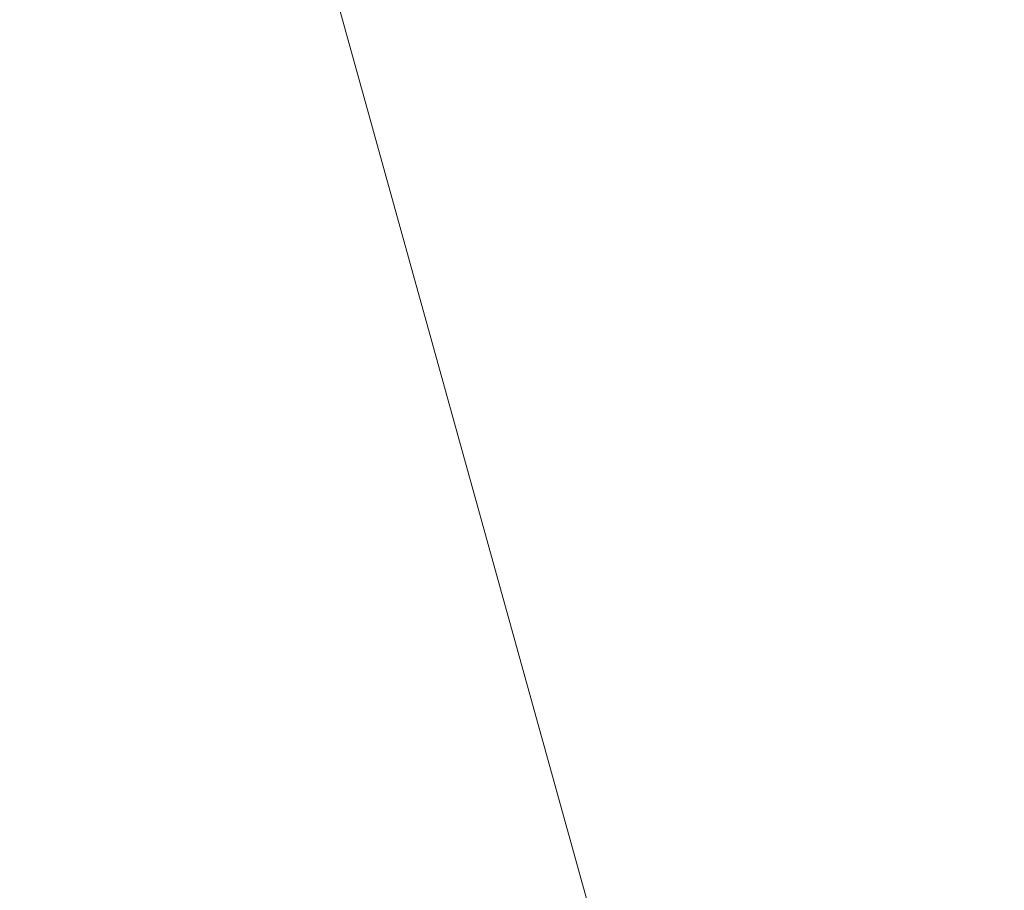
# Model space of a CAD drawing. Header units: millimetres. Extents: x -6861 to -4773, y 84 to 6892.
# Tile 101 of 108: x -6108.3204 to -6108.216, y 6630.3609 to 6630.4533. Entities that reach past the tile are written whole.
import ezdxf

# ---------------------------------------------------------------- set-up
doc = ezdxf.new("R2010")
doc.units = ezdxf.units.MM
doc.layers.add('E-LITE-EQPM', color=7, linetype='Continuous', lineweight=20)

# ---------------------------------------------------------------- blocks, each defined once
blk = doc.blocks.new('01 PODIUM EMPOTRADO CON MARCO 1_glb - PODIUM EMPOTRADO CON MARCO 3_dwg_NS-2254 ÍßÁ_1_5Ð_$$_É_îAÔO-V2-Planta_PDF')
at = {"lineweight": 9}
blk.add_line((0.75, -5.76385), (0.75, -4.93839), dxfattribs=at)
blk = doc.blocks.new('01 PODIUM EMPOTRADO CON MARCO 1_glb - 01 PODIUM EMPOTRADO CON MARCO 1-665813-Planta_PDF')
at = {"extrusion": (0, 0, -1), "zscale": -0.9999999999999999, "rotation": 164.4887155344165}
blk.add_blockref('01 PODIUM EMPOTRADO CON MARCO 1_glb - PODIUM EMPOTRADO CON MARCO 3_dwg_NS-2254 ÍßÁ_1_5Ð_$$_É_îAÔO-V2-Planta_PDF', (3232.68648, 6625.24121), dxfattribs=at)
blk = doc.blocks.new('01 PODIUM EMPOTRADO CON MARCO 1_glb - 01 PODIUM EMPOTRADO CON MARCO 1-V3-Planta_PDF')
at = {"extrusion": (0, 0, -1), "zscale": -0.9999999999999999, "rotation": 164.4887155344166}
blk.add_blockref('01 PODIUM EMPOTRADO CON MARCO 1_glb - PODIUM EMPOTRADO CON MARCO 3_dwg_NS-2254 ÍßÁ_1_5Ð_$$_É_îAÔO-V2-Planta_PDF', (3232.68648, 6625.24121), dxfattribs=at)

msp = doc.modelspace()

# ---------------------------------------------------------------- block references
at = {"layer": 'E-LITE-EQPM'}
for name in ['01 PODIUM EMPOTRADO CON MARCO 1_glb - 01 PODIUM EMPOTRADO CON MARCO 1-665813-Planta_PDF', '01 PODIUM EMPOTRADO CON MARCO 1_glb - 01 PODIUM EMPOTRADO CON MARCO 1-V3-Planta_PDF']:
    msp.add_blockref(name, (-2874.93154, 0), dxfattribs=at)

doc.saveas('drawing.dxf')
